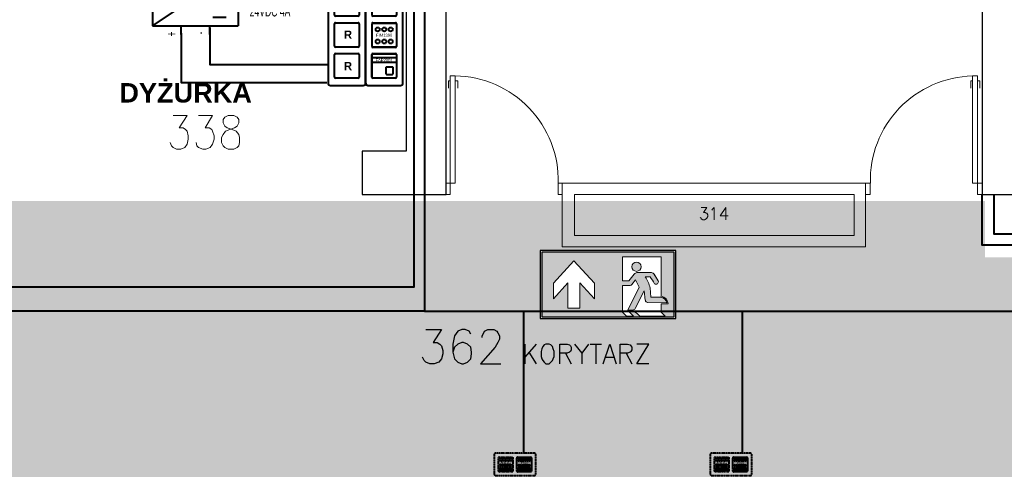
# Model space of a CAD drawing. Header units: millimetres. Extents: x 1 to 17496, y 1 to 30809.
# Tile 240 of 256: x 11111 to 12126, y 28783 to 29254. Entities that reach past the tile are written whole.
import ezdxf
from ezdxf.enums import TextEntityAlignment as Align

# ---------------------------------------------------------------- set-up
doc = ezdxf.new("R2010")
doc.units = ezdxf.units.MM
doc.linetypes.add('BORDER', pattern=[1.75, 0.5, -0.25, 0.5, -0.25, 0, -0.25])
doc.linetypes.add('CENTER', pattern=[2, 1.25, -0.25, 0.25, -0.25])
for name, color, linetype, lineweight in [('0_Przyz_centrale pielegniarskie', 1, 'Continuous', 40), ('0_Przyz_FIM1000', 1, 'CENTER', 40), ('0_Przyz_FIM1100', 1, 'BORDER', 40), ('0_Przyz_instalacja do central', 1, 'Continuous', 40), ('0_Przyz_Ramka x4', 1, 'BORDER', 40), ('0_Przyz_zasilacz', 30, 'Continuous', 40), ('2DA_SYM', 252, 'Continuous', 25), ('2DE_TXTFUN', 41, 'Continuous', 18), ('2DE_TXTLNK', 171, 'Continuous', 18), ('2DE_TXTOTH', 41, 'Continuous', 18), ('2DE_TXTPFN', 151, 'Continuous', 18), ('CPCOLOR_255', 255, 'Continuous', 0), ('N_SSP_ewakuacja', 4, 'CENTER', 40)]:
    doc.layers.add(name, color=color, linetype=linetype, lineweight=lineweight)
for name, color, linetype in [('2DE_TXTMARK', 41, 'Continuous'), ('2DE_TXTNUM', 11, 'Continuous'), ('2DE_TXTPIN', 131, 'Continuous'), ('CP_UCSSPEC', 7, 'Continuous'), ('CP_WIPEOUT', 255, 'Continuous'), ('CPCOLOR_green', 114, 'Continuous'), ('Opisy', 255, 'Continuous'), ('PDF _Geometria', 7, 'Continuous')]:
    doc.layers.add(name, color=color, linetype=linetype)
doc.layers.get('CP_UCSSPEC').off()
doc.styles.add('arial', font='arialbd.ttf')
doc.styles.add('CP_ATTR', font='ARIAL.TTF')
doc.styles.add('CP_ELATT', font='ARIAL.TTF')
doc.styles.add('CP_ELATT_IT', font='ARIAL.TTF', dxfattribs={"oblique": 15})

# ---------------------------------------------------------------- blocks, each defined once
blk = doc.blocks.new('ISO_7010_E0H5')
blk.add_wipeout([(-1, 0), (1, 0), (1, 1), (-1, 1)]).dxf.layer = 'CP_WIPEOUT'
at = {"layer": 'CPCOLOR_green'}
h = blk.add_hatch(color=256, dxfattribs=at)
h.paths.add_polyline_path([(-0.975, 0.025), (0.975, 0.025), (0.975, 0.975), (-0.975, 0.975)])
h.paths.add_polyline_path([(-0.589, 0.151), (-0.589, 0.523), (-0.801, 0.291), (-0.801, 0.52), (-0.501, 0.849), (-0.2, 0.52), (-0.2, 0.291), (-0.412, 0.523), (-0.412, 0.151)], flags=16)
h.paths.add_polyline_path([(0.215, 0.909), (0.785, 0.909), (0.785, 0.326, -0.385257), (0.884, 0.215), (0.785, 0.215), (0.785, 0.094), (0.844, 0.035), (0.467, 0.035, 0.099951), (0.384, 0.104), (0.305, 0.104), (0.377, 0.035), (0.274, 0.035), (0.215, 0.094), (0.215, 0.488), (0.329, 0.488, 0.272978), (0.353, 0.501), (0.405, 0.567), (0.457, 0.46), (0.292, 0.121), (0.367, 0.121, 0.234795), (0.401, 0.149), (0.535, 0.409), (0.55, 0.27, 0.398067), (0.585, 0.235), (0.868, 0.232, 0.330088), (0.778, 0.312), (0.63, 0.312), (0.619, 0.449, 0.104561), (0.55, 0.612), (0.619, 0.612, -0.028533), (0.685, 0.511, 0.779844), (0.74, 0.552), (0.674, 0.657, 0.237785), (0.626, 0.678), (0.426, 0.678, 0.136468), (0.384, 0.654), (0.305, 0.553), (0.215, 0.553)], flags=16)
h.paths.add_polyline_path([(0.489, 0.762, -1), (0.352, 0.762, -1)], flags=0)
at = {"layer": 'CPCOLOR_255'}
for p, q in [((0.215, 0.909), (0.785, 0.909)), ((0.215, 0.553), (0.215, 0.909)), ((0.785, 0.909), (0.785, 0.326)), ((-0.801, 0.52), (-0.501, 0.849)), ((-0.2, 0.52), (-0.501, 0.849)), ((0.305, 0.553), (0.384, 0.654)), ((0.426, 0.678), (0.626, 0.678)), ((0.55, 0.612), (0.619, 0.612)), ((0.74, 0.552), (0.674, 0.657)), ((0.74, 0.552), (0.678, 0.653)), ((-0.801, 0.291), (-0.589, 0.523)), ((-0.801, 0.291), (-0.801, 0.52)), ((-0.589, 0.151), (-0.589, 0.523)), ((-0.412, 0.523), (-0.412, 0.151)), ((-0.2, 0.291), (-0.412, 0.523)), ((-0.2, 0.291), (-0.2, 0.52)), ((0.215, 0.553), (0.305, 0.553)), ((0.215, 0.094), (0.215, 0.488)), ((0.215, 0.488), (0.329, 0.488)), ((0.457, 0.46), (0.292, 0.121)), ((0.405, 0.567), (0.353, 0.501)), ((0.405, 0.567), (0.457, 0.46)), ((0.63, 0.312), (0.619, 0.449)), ((0.535, 0.409), (0.401, 0.149)), ((0.535, 0.409), (0.55, 0.27)), ((0.778, 0.312), (0.63, 0.312)), ((-0.412, 0.151), (-0.589, 0.151)), ((0.585, 0.235), (0.868, 0.232)), ((0.785, 0.215), (0.785, 0.094)), ((0.884, 0.215), (0.785, 0.215)), ((0.215, 0.094), (0.274, 0.035)), ((0.274, 0.035), (0.377, 0.035)), ((0.292, 0.121), (0.367, 0.121)), ((0.377, 0.035), (0.305, 0.104)), ((0.305, 0.104), (0.384, 0.104)), ((0.467, 0.035), (0.844, 0.035)), ((0.785, 0.094), (0.844, 0.035))]:
    blk.add_line(p, q, dxfattribs=at)
blk.add_circle((0.42, 0.762), 0.0683, dxfattribs=at)
for centre, radius, start, end in [((0.449, 0.592), 0.0892, 104.9277, 136.0118), ((0.198, 0.367), 0.429, 10.9645, 34.8414), ((-0.23, -0.013), 1.055, 29.8123, 36.3497), ((0.63, 0.62), 0.0583, 40.0868, 93.5896), ((0.329, 0.515), 0.0273, 269.0715, 330.1454), ((0.707, 0.539), 0.0356, 230.5484, 22.3431), ((0.769, 0.211), 0.101, 11.9581, 85.0279), ((0.773, 0.216), 0.111, 359.6634, 83.9416), ((0.357, 0.17), 0.0493, 281.9564, 334.8101), ((0.586, 0.271), 0.0357, 180.8278, 267.6512), ((0.254, -0.136), 0.273, 38.7677, 61.5989)]:
    blk.add_arc(centre, radius, start, end, dxfattribs=at)
at = {"layer": 'CPCOLOR_green'}
blk.add_lwpolyline([(-0.975, 0.025), (0.975, 0.025), (0.975, 0.975), (-0.975, 0.975)], close=True, dxfattribs=at)
at = {"layer": 'Defpoints'}
blk.add_lwpolyline([(-1, 0), (1, 0), (1, 1), (-1, 1)], close=True, dxfattribs=at)
at = {"linetype": 'ByBlock', "style": 'CP_ATTR', "flags": 9}
for tag in ['NAME', 'NUMBER', 'OTHER']:
    blk.add_attdef(tag, text='', height=0.00005, dxfattribs=at).set_placement((-0.032, 0.018), align=Align.MIDDLE_LEFT)
blk = doc.blocks.new('2de_abb_sig_046_18mvjo')
blk.add_lwpolyline([(0, 40), (0, 0, 0.414214), (1.5, -1.5), (21.5, -1.5, 0.414214), (23, 0), (23, 40, 0.414214), (21.5, 41.5), (1.5, 41.5, 0.414214)], format="xyb", close=True)
at = {"flags": 128}
for points in [[(4, 22.6), (4, 36.4)], [(4.6, 37), (18.4, 37)], [(19, 36.4), (19, 22.6)], [(18.4, 22), (4.6, 22)], [(4, 3.6), (4, 17.4)], [(4.6, 18), (18.4, 18)], [(19, 17.4), (19, 3.6)], [(18.4, 3), (4.6, 3)]]:
    blk.add_lwpolyline(points, dxfattribs=at)
for centre, start, end in [((4.6, 36.4), 90, 180), ((18.4, 36.4), 0, 90), ((4.6, 22.6), 180, 270), ((18.4, 22.6), 270, 0), ((4.6, 17.4), 90, 180), ((18.4, 17.4), 0, 90), ((4.6, 3.6), 180, 270), ((18.4, 3.6), 270, 0)]:
    blk.add_arc(centre, 0.6, start, end)
at = {"linetype": 'Continuous', "style": 'CP_ATTR', "flags": 9}
for tag in ['NAME', 'ARTICLE', 'MARK2', 'OTHER1', 'PRODUCT-TYPE', 'ORDER-NO', 'PRODUCER', 'VOLTAGE', 'CURRENT', 'POWER', 'CHARACTER', 'IP', 'OTHER', 'LINK', 'WEIGHT', 'NUMBER', 'GROUP', 'FUNCTION', 'EL-STATUS']:
    blk.add_attdef(tag, text='', height=0.00005, dxfattribs=at).set_placement((0, 0), align=Align.MIDDLE_LEFT)
at = {"layer": '2DE_TXTMARK', "linetype": 'ByBlock', "style": 'CP_ATTR', "width": 0.8, "flags": 8}
blk.add_attdef('MARK1', text='', height=1.8, dxfattribs=at).set_placement((11.5, 47), align=Align.CENTER)
at = {"layer": '2DE_TXTNUM', "style": 'CP_ELATT', "width": 0.8}
blk.add_attdef('TAG', text='', height=2.5, dxfattribs=at).set_placement((11.5, 43), align=Align.CENTER)
blk = doc.blocks.new('2de_abb_sig_007_fzx2ohn')
blk.add_hatch(color=10).paths.add_polyline_path([(1.5, -2.3), (13.5, -2.3), (13.5, 0), (1.5, 0)])
at = {"color": 10}
for p, q in [((1.5, 0), (13.5, 0)), ((1.5, 0), (1.5, -2.3)), ((13.5, 0), (13.5, -2.3)), ((1.5, -2.3), (13.5, -2.3))]:
    blk.add_line(p, q, dxfattribs=at)
at = {"flags": 128}
for points in [[(0, -6.9), (0, 6.9)], [(0.6, 7.5), (14.4, 7.5)], [(15, 6.9), (15, -6.9)], [(14.4, -7.5), (0.6, -7.5)]]:
    blk.add_lwpolyline(points, dxfattribs=at)
for points in [[(1.5, 3.4), (1.5, 6.4)], [(2, 6.4), (2, 3.4)], [(2.4, 3.4), (2.4, 6.4)], [(2.9, 6.4), (2.9, 3.4)], [(3.3, 3.4), (3.3, 6.4)], [(3.8, 6.4), (3.8, 3.4)], [(4.2, 3.4), (4.2, 6.4)], [(4.7, 6.4), (4.7, 3.4)], [(5.1, 3.4), (5.1, 6.4)], [(5.6, 6.4), (5.6, 3.4)], [(6, 3.4), (6, 6.4)], [(6.5, 6.4), (6.5, 3.4)], [(6.9, 3.4), (6.9, 6.4)], [(7.4, 6.4), (7.4, 3.4)], [(7.8, 3.4), (7.8, 6.4)], [(8.3, 6.4), (8.3, 3.4)], [(8.7, 3.4), (8.7, 6.4)], [(9.2, 6.4), (9.2, 3.4)], [(9.6, 3.4), (9.6, 6.4)], [(10.1, 6.4), (10.1, 3.4)], [(10.5, 3.4), (10.5, 6.4)], [(11, 6.4), (11, 3.4)], [(11.4, 3.4), (11.4, 6.4)], [(11.9, 6.4), (11.9, 3.4)], [(12.3, 3.4), (12.3, 6.4)], [(12.8, 6.4), (12.8, 3.4)], [(13.2, 3.4), (13.2, 6.4)], [(13.7, 6.4), (13.7, 3.4)], [(1.5, -6.4), (1.5, -3.4)], [(2, -3.4), (2, -6.4)], [(2.4, -6.4), (2.4, -3.4)], [(2.9, -3.4), (2.9, -6.4)], [(3.3, -6.4), (3.3, -3.4)], [(3.8, -3.4), (3.8, -6.4)], [(4.2, -6.4), (4.2, -3.4)], [(4.7, -3.4), (4.7, -6.4)], [(5.1, -6.4), (5.1, -3.4)], [(5.6, -3.4), (5.6, -6.4)], [(6, -6.4), (6, -3.4)], [(6.5, -3.4), (6.5, -6.4)], [(6.9, -6.4), (6.9, -3.4)], [(7.4, -3.4), (7.4, -6.4)], [(7.8, -6.4), (7.8, -3.4)], [(8.3, -3.4), (8.3, -6.4)], [(8.7, -6.4), (8.7, -3.4)], [(9.2, -3.4), (9.2, -6.4)], [(9.6, -6.4), (9.6, -3.4)], [(10.1, -3.4), (10.1, -6.4)], [(10.5, -6.4), (10.5, -3.4)], [(11, -3.4), (11, -6.4)], [(11.4, -6.4), (11.4, -3.4)], [(11.9, -3.4), (11.9, -6.4)], [(12.3, -6.4), (12.3, -3.4)], [(12.8, -3.4), (12.8, -6.4)], [(13.2, -6.4), (13.2, -3.4)], [(13.7, -3.4), (13.7, -6.4)]]:
    blk.add_lwpolyline(points)
for centre, radius, start, end in [((0.6, 6.9), 0.6, 90, 180), ((1.7, 6.4), 0.225, 0, 180), ((1.7, 3.4), 0.225, 180, 0), ((2.6, 6.4), 0.225, 0, 180), ((2.6, 3.4), 0.225, 180, 0), ((3.5, 6.4), 0.225, 0, 180), ((3.5, 3.4), 0.225, 180, 0), ((4.4, 6.4), 0.225, 0, 180), ((4.4, 3.4), 0.225, 180, 0), ((5.3, 6.4), 0.225, 0, 180), ((5.3, 3.4), 0.225, 180, 0), ((6.2, 6.4), 0.225, 0, 180), ((6.2, 3.4), 0.225, 180, 0), ((7.1, 6.4), 0.225, 0, 180), ((7.1, 3.4), 0.225, 180, 0), ((8, 6.4), 0.225, 0, 180), ((8, 3.4), 0.225, 180, 0), ((8.9, 6.4), 0.225, 0, 180), ((8.9, 3.4), 0.225, 180, 0), ((9.8, 6.4), 0.225, 0, 180), ((9.8, 3.4), 0.225, 180, 0), ((10.7, 6.4), 0.225, 0, 180), ((10.7, 3.4), 0.225, 180, 0), ((11.6, 6.4), 0.225, 0, 180), ((11.6, 3.4), 0.225, 180, 0), ((12.5, 6.4), 0.225, 0, 180), ((12.5, 3.4), 0.225, 180, 0), ((13.4, 6.4), 0.225, 0, 180), ((13.4, 3.4), 0.225, 180, 0), ((14.4, 6.9), 0.6, 0, 90), ((0.6, -6.9), 0.6, 180, 270), ((1.7, -3.4), 0.225, 0, 180), ((1.7, -6.4), 0.225, 180, 0), ((2.6, -3.4), 0.225, 0, 180), ((2.6, -6.4), 0.225, 180, 0), ((3.5, -3.4), 0.225, 0, 180), ((3.5, -6.4), 0.225, 180, 0), ((4.4, -3.4), 0.225, 0, 180), ((4.4, -6.4), 0.225, 180, 0), ((5.3, -3.4), 0.225, 0, 180), ((5.3, -6.4), 0.225, 180, 0), ((6.2, -3.4), 0.225, 0, 180), ((6.2, -6.4), 0.225, 180, 0), ((7.1, -3.4), 0.225, 0, 180), ((7.1, -6.4), 0.225, 180, 0), ((8, -3.4), 0.225, 0, 180), ((8, -6.4), 0.225, 180, 0), ((8.9, -3.4), 0.225, 0, 180), ((8.9, -6.4), 0.225, 180, 0), ((9.8, -3.4), 0.225, 0, 180), ((9.8, -6.4), 0.225, 180, 0), ((10.7, -3.4), 0.225, 0, 180), ((10.7, -6.4), 0.225, 180, 0), ((11.6, -3.4), 0.225, 0, 180), ((11.6, -6.4), 0.225, 180, 0), ((12.5, -3.4), 0.225, 0, 180), ((12.5, -6.4), 0.225, 180, 0), ((13.4, -3.4), 0.225, 0, 180), ((13.4, -6.4), 0.225, 180, 0), ((14.4, -6.9), 0.6, 270, 0)]:
    blk.add_arc(centre, radius, start, end)
at = {"linetype": 'Continuous', "style": 'CP_ATTR', "flags": 9}
for tag in ['EL-STATUS', 'FUNCTION', 'GROUP', 'NUMBER', 'WEIGHT', 'LINK', 'OTHER', 'IP', 'CHARACTER', 'POWER', 'CURRENT', 'VOLTAGE', 'PRODUCER', 'ORDER-NO', 'PRODUCT-TYPE', 'OTHER1', 'MARK2', 'ARTICLE', 'NAME']:
    blk.add_attdef(tag, text='', height=0.00005, dxfattribs=at).set_placement((0, -6.9), align=Align.MIDDLE_LEFT)
at = {"layer": '2DE_TXTMARK', "linetype": 'ByBlock', "style": 'CP_ATTR', "width": 0.8, "flags": 8}
blk.add_attdef('MARK1', text='', height=1.8, dxfattribs=at).set_placement((7.5, 1.5), align=Align.MIDDLE_CENTER)
at = {"layer": '2DE_TXTNUM', "style": 'CP_ELATT', "width": 0.8}
blk.add_attdef('TAG', text='', height=2.5, dxfattribs=at).set_placement((7.5, 9), align=Align.CENTER)
blk = doc.blocks.new('2de_abb_sig_048_1agh03')
blk.add_lwpolyline([(0, 78), (0, 0, 0.414214), (1.5, -1.5), (21.5, -1.5, 0.414214), (23, 0), (23, 78, 0.414214), (21.5, 79.5), (1.5, 79.5, 0.414214)], format="xyb", close=True)
at = {"flags": 128}
for points in [[(4, 60.6), (4, 74.4)], [(4.6, 75), (18.4, 75)], [(19, 74.4), (19, 60.6)], [(4, 41.6), (4, 55.4)], [(18.4, 60), (4.6, 60)], [(4.6, 56), (18.4, 56)], [(19, 55.4), (19, 41.6)], [(4, 22.6), (4, 36.4)], [(18.4, 41), (4.6, 41)], [(4.6, 37), (18.4, 37)], [(19, 36.4), (19, 22.6)], [(18.4, 22), (4.6, 22)], [(4, 3.6), (4, 17.4)], [(4.6, 18), (18.4, 18)], [(19, 17.4), (19, 3.6)], [(18.4, 3), (4.6, 3)]]:
    blk.add_lwpolyline(points, dxfattribs=at)
for centre, start, end in [((4.6, 74.4), 90, 180), ((18.4, 74.4), 0, 90), ((4.6, 60.6), 180, 270), ((18.4, 60.6), 270, 0), ((4.6, 55.4), 90, 180), ((18.4, 55.4), 0, 90), ((4.6, 41.6), 180, 270), ((4.6, 36.4), 90, 180), ((18.4, 41.6), 270, 0), ((18.4, 36.4), 0, 90), ((4.6, 22.6), 180, 270), ((18.4, 22.6), 270, 0), ((4.6, 17.4), 90, 180), ((18.4, 17.4), 0, 90), ((4.6, 3.6), 180, 270), ((18.4, 3.6), 270, 0)]:
    blk.add_arc(centre, 0.6, start, end)
at = {"linetype": 'Continuous', "style": 'CP_ATTR', "flags": 9}
for tag in ['NAME', 'ARTICLE', 'MARK2', 'OTHER1', 'PRODUCT-TYPE', 'ORDER-NO', 'PRODUCER', 'VOLTAGE', 'CURRENT', 'POWER', 'CHARACTER', 'IP', 'OTHER', 'LINK', 'WEIGHT', 'NUMBER', 'GROUP', 'FUNCTION', 'EL-STATUS']:
    blk.add_attdef(tag, text='', height=0.00005, dxfattribs=at).set_placement((0, 0), align=Align.MIDDLE_LEFT)
at = {"layer": '2DE_TXTMARK', "linetype": 'ByBlock', "style": 'CP_ATTR', "width": 0.8, "flags": 8}
blk.add_attdef('MARK1', text='', height=1.8, dxfattribs=at).set_placement((11.5, 85), align=Align.CENTER)
at = {"layer": '2DE_TXTNUM', "style": 'CP_ELATT', "width": 0.8}
blk.add_attdef('TAG', text='', height=2.5, dxfattribs=at).set_placement((11.5, 81), align=Align.CENTER)
blk = doc.blocks.new('2de_abb_sig_010_fzx1zps')
for p, q in [((15, 5), (0, 5)), ((15, 2), (0, 2)), ((8.57, -1.2), (8.57, -4.8)), ((12.63, -0.75), (9.01, -0.75)), ((9.02, -5.25), (12.62, -5.25)), ((13.07, -4.8), (13.07, -1.2)), ((13.07, -4.35), (13.07, -4.35))]:
    blk.add_line(p, q)
at = {"flags": 128}
for points in [[(0, -6.9), (0, 6.9)], [(0.6, 7.5), (14.4, 7.5)], [(15, 6.9), (15, -6.9)], [(14.4, -7.5), (0.6, -7.5)]]:
    blk.add_lwpolyline(points, dxfattribs=at)
for centre, radius, start, end in [((0.6, 6.9), 0.6, 90, 180), ((14.4, 6.9), 0.6, 0, 90), ((9.02, -1.2), 0.45, 88.75983, 180), ((9.02, -4.8), 0.45, 180, 270), ((12.62, -1.2), 0.45, 0, 91.24017), ((12.62, -4.8), 0.45, 270, 0), ((0.6, -6.9), 0.6, 180, 270), ((14.4, -6.9), 0.6, 270, 0)]:
    blk.add_arc(centre, radius, start, end)
at = {"linetype": 'Continuous', "style": 'CP_ATTR', "flags": 9}
for tag in ['NAME', 'ARTICLE', 'MARK2', 'OTHER1', 'PRODUCT-TYPE', 'ORDER-NO', 'PRODUCER', 'VOLTAGE', 'CURRENT', 'POWER', 'CHARACTER', 'IP', 'OTHER', 'LINK', 'WEIGHT', 'NUMBER', 'GROUP', 'FUNCTION', 'EL-STATUS']:
    blk.add_attdef(tag, text='', height=0.00005, dxfattribs=at).set_placement((0, -6.9), align=Align.MIDDLE_LEFT)
at = {"layer": '2DE_TXTMARK', "linetype": 'ByBlock', "style": 'CP_ATTR', "width": 0.8, "flags": 8}
blk.add_attdef('MARK1', text='', height=1.8, dxfattribs=at).set_placement((7.5, 3.5), align=Align.MIDDLE_CENTER)
at = {"layer": '2DE_TXTNUM', "style": 'CP_ELATT', "width": 0.8}
blk.add_attdef('TAG', text='', height=2.5, dxfattribs=at).set_placement((7.5, 9), align=Align.CENTER)
blk = doc.blocks.new('2de_abb_sig_005_fzxsvu1')
blk.add_hatch(color=50).paths.add_polyline_path([(1.5, -2.3), (13.5, -2.3), (13.5, 0), (1.5, 0)])
at = {"color": 50}
for p, q in [((1.5, 0), (13.5, 0)), ((1.5, 0), (1.5, -2.3)), ((13.5, 0), (13.5, -2.3)), ((1.5, -2.3), (13.5, -2.3))]:
    blk.add_line(p, q, dxfattribs=at)
at = {"flags": 128}
for points in [[(0, -6.9), (0, 6.9)], [(0.6, 7.5), (14.4, 7.5)], [(15, 6.9), (15, -6.9)], [(14.4, -7.5), (0.6, -7.5)]]:
    blk.add_lwpolyline(points, dxfattribs=at)
for points in [[(1.5, 3.4), (1.5, 6.4)], [(2, 6.4), (2, 3.4)], [(2.4, 3.4), (2.4, 6.4)], [(2.9, 6.4), (2.9, 3.4)], [(3.3, 3.4), (3.3, 6.4)], [(3.8, 6.4), (3.8, 3.4)], [(4.2, 3.4), (4.2, 6.4)], [(4.7, 6.4), (4.7, 3.4)], [(5.1, 3.4), (5.1, 6.4)], [(5.6, 6.4), (5.6, 3.4)], [(6, 3.4), (6, 6.4)], [(6.5, 6.4), (6.5, 3.4)], [(6.9, 3.4), (6.9, 6.4)], [(7.4, 6.4), (7.4, 3.4)], [(7.8, 3.4), (7.8, 6.4)], [(8.3, 6.4), (8.3, 3.4)], [(8.7, 3.4), (8.7, 6.4)], [(9.2, 6.4), (9.2, 3.4)], [(9.6, 3.4), (9.6, 6.4)], [(10.1, 6.4), (10.1, 3.4)], [(10.5, 3.4), (10.5, 6.4)], [(11, 6.4), (11, 3.4)], [(11.4, 3.4), (11.4, 6.4)], [(11.9, 6.4), (11.9, 3.4)], [(12.3, 3.4), (12.3, 6.4)], [(12.8, 6.4), (12.8, 3.4)], [(13.2, 3.4), (13.2, 6.4)], [(13.7, 6.4), (13.7, 3.4)], [(1.5, -6.4), (1.5, -3.4)], [(2, -3.4), (2, -6.4)], [(2.4, -6.4), (2.4, -3.4)], [(2.9, -3.4), (2.9, -6.4)], [(3.3, -6.4), (3.3, -3.4)], [(3.8, -3.4), (3.8, -6.4)], [(4.2, -6.4), (4.2, -3.4)], [(4.7, -3.4), (4.7, -6.4)], [(5.1, -6.4), (5.1, -3.4)], [(5.6, -3.4), (5.6, -6.4)], [(6, -6.4), (6, -3.4)], [(6.5, -3.4), (6.5, -6.4)], [(6.9, -6.4), (6.9, -3.4)], [(7.4, -3.4), (7.4, -6.4)], [(7.8, -6.4), (7.8, -3.4)], [(8.3, -3.4), (8.3, -6.4)], [(8.7, -6.4), (8.7, -3.4)], [(9.2, -3.4), (9.2, -6.4)], [(9.6, -6.4), (9.6, -3.4)], [(10.1, -3.4), (10.1, -6.4)], [(10.5, -6.4), (10.5, -3.4)], [(11, -3.4), (11, -6.4)], [(11.4, -6.4), (11.4, -3.4)], [(11.9, -3.4), (11.9, -6.4)], [(12.3, -6.4), (12.3, -3.4)], [(12.8, -3.4), (12.8, -6.4)], [(13.2, -6.4), (13.2, -3.4)], [(13.7, -3.4), (13.7, -6.4)]]:
    blk.add_lwpolyline(points)
for centre, radius, start, end in [((0.6, 6.9), 0.6, 90, 180), ((1.7, 6.4), 0.225, 0, 180), ((1.7, 3.4), 0.225, 180, 0), ((2.6, 6.4), 0.225, 0, 180), ((2.6, 3.4), 0.225, 180, 0), ((3.5, 6.4), 0.225, 0, 180), ((3.5, 3.4), 0.225, 180, 0), ((4.4, 6.4), 0.225, 0, 180), ((4.4, 3.4), 0.225, 180, 0), ((5.3, 6.4), 0.225, 0, 180), ((5.3, 3.4), 0.225, 180, 0), ((6.2, 6.4), 0.225, 0, 180), ((6.2, 3.4), 0.225, 180, 0), ((7.1, 6.4), 0.225, 0, 180), ((7.1, 3.4), 0.225, 180, 0), ((8, 6.4), 0.225, 0, 180), ((8, 3.4), 0.225, 180, 0), ((8.9, 6.4), 0.225, 0, 180), ((8.9, 3.4), 0.225, 180, 0), ((9.8, 6.4), 0.225, 0, 180), ((9.8, 3.4), 0.225, 180, 0), ((10.7, 6.4), 0.225, 0, 180), ((10.7, 3.4), 0.225, 180, 0), ((11.6, 6.4), 0.225, 0, 180), ((11.6, 3.4), 0.225, 180, 0), ((12.5, 6.4), 0.225, 0, 180), ((12.5, 3.4), 0.225, 180, 0), ((13.4, 6.4), 0.225, 0, 180), ((13.4, 3.4), 0.225, 180, 0), ((14.4, 6.9), 0.6, 0, 90), ((0.6, -6.9), 0.6, 180, 270), ((1.7, -3.4), 0.225, 0, 180), ((1.7, -6.4), 0.225, 180, 0), ((2.6, -3.4), 0.225, 0, 180), ((2.6, -6.4), 0.225, 180, 0), ((3.5, -3.4), 0.225, 0, 180), ((3.5, -6.4), 0.225, 180, 0), ((4.4, -3.4), 0.225, 0, 180), ((4.4, -6.4), 0.225, 180, 0), ((5.3, -3.4), 0.225, 0, 180), ((5.3, -6.4), 0.225, 180, 0), ((6.2, -3.4), 0.225, 0, 180), ((6.2, -6.4), 0.225, 180, 0), ((7.1, -3.4), 0.225, 0, 180), ((7.1, -6.4), 0.225, 180, 0), ((8, -3.4), 0.225, 0, 180), ((8, -6.4), 0.225, 180, 0), ((8.9, -3.4), 0.225, 0, 180), ((8.9, -6.4), 0.225, 180, 0), ((9.8, -3.4), 0.225, 0, 180), ((9.8, -6.4), 0.225, 180, 0), ((10.7, -3.4), 0.225, 0, 180), ((10.7, -6.4), 0.225, 180, 0), ((11.6, -3.4), 0.225, 0, 180), ((11.6, -6.4), 0.225, 180, 0), ((12.5, -3.4), 0.225, 0, 180), ((12.5, -6.4), 0.225, 180, 0), ((13.4, -3.4), 0.225, 0, 180), ((13.4, -6.4), 0.225, 180, 0), ((14.4, -6.9), 0.6, 270, 0)]:
    blk.add_arc(centre, radius, start, end)
at = {"linetype": 'Continuous', "style": 'CP_ATTR', "flags": 9}
for tag in ['EL-STATUS', 'FUNCTION', 'GROUP', 'NUMBER', 'WEIGHT', 'LINK', 'OTHER', 'IP', 'CHARACTER', 'POWER', 'CURRENT', 'VOLTAGE', 'PRODUCER', 'ORDER-NO', 'PRODUCT-TYPE', 'OTHER1', 'MARK2', 'ARTICLE', 'NAME']:
    blk.add_attdef(tag, text='', height=0.00005, dxfattribs=at).set_placement((0, -6.9), align=Align.MIDDLE_LEFT)
at = {"layer": '2DE_TXTMARK', "linetype": 'ByBlock', "style": 'CP_ATTR', "width": 0.8, "flags": 8}
blk.add_attdef('MARK1', text='', height=1.8, dxfattribs=at).set_placement((7.5, 1.5), align=Align.MIDDLE_CENTER)
at = {"layer": '2DE_TXTNUM', "style": 'CP_ELATT', "width": 0.8}
blk.add_attdef('TAG', text='', height=2.5, dxfattribs=at).set_placement((7.5, 9), align=Align.CENTER)
blk = doc.blocks.new('cp_ucs2d')
at = {"layer": 'Defpoints'}
blk.add_line((0, 0), (0, 0), dxfattribs=at)
blk.add_point((0, 0), dxfattribs=at)
blk = doc.blocks.new('cpelv_abb_WN129A')
for p, q in [((0, -1.5), (0, 0)), ((5, -1.5), (5, 0)), ((-5, -11.5), (10, -1.5)), ((-5, -1.5), (-5, -11.5)), ((-5, -1.5), (10, -1.5)), ((10, -1.5), (10, -11.5)), ((-5, -11.5), (10, -11.5)), ((0, -13), (0, -11.5)), ((5, -13), (5, -11.5))]:
    blk.add_line(p, q)
at = {"layer": 'CP_UCSSPEC', "xscale": 0.1, "yscale": 0.1, "zscale": 0.1}
for p, rotation in [((0, 0), 90), ((5, 0), 90), ((0, -13), 270), ((5, -13), 270)]:
    blk.add_blockref('cp_ucs2d', p, dxfattribs=dict(at, rotation=rotation))
for s, style, p in [('~', 'CP_ATTR', (-1.81, -3.4)), ('=', 'CP_ELATT', (6.71, -9.32))]:
    blk.add_text(s, height=3.5, dxfattribs=dict(style=style)).set_placement(p, align=Align.MIDDLE_CENTER)
at = {"linetype": 'ByBlock', "style": 'CP_ATTR', "flags": 9}
for tag in ['NAME', 'ARTICLE', 'PRODUCT-TYPE', 'ORDER-NO', 'CHARACTER', 'CURRENT', 'VOLTAGE', 'POWER', 'POWER_LOSSES', 'NUMBER_OF_POLES', 'IP', 'OTHER', 'NUMBER', 'GROUP', 'PRODUCER']:
    blk.add_attdef(tag, text='', height=0.00005, dxfattribs=at).set_placement((1.11, -7.74), align=Align.MIDDLE_LEFT)
at = {"layer": '2DE_TXTFUN', "linetype": 'ByBlock', "style": 'CP_ELATT', "width": 0.6, "flags": 8}
blk.add_attdef('FUNCTION', (12, -12.86), '', height=1.8, dxfattribs=at)
at = {"layer": '2DE_TXTLNK', "linetype": 'ByBlock', "style": 'CP_ELATT_IT', "oblique": 15, "width": 0.6, "flags": 8}
blk.add_attdef('LINK', text='', height=2.5, dxfattribs=at).set_placement((-7, -11.36), align=Align.RIGHT)
at = {"layer": '2DE_TXTMARK', "linetype": 'ByBlock', "style": 'CP_ELATT', "width": 0.6, "flags": 8}
for tag, p in [('MARK1', (12, -3.86)), ('MARK2', (12, -6.86)), ('MARK3', (12, -9.86))]:
    blk.add_attdef(tag, p, '', height=1.8, dxfattribs=at)
at = {"layer": '2DE_TXTNUM', "linetype": 'ByBlock', "style": 'CP_ELATT', "width": 0.6, "flags": 8}
blk.add_attdef('TAG', text='', height=2.5, dxfattribs=at).set_placement((-7, -2.36), align=Align.RIGHT)
at = {"layer": '2DE_TXTOTH', "linetype": 'ByBlock', "style": 'CP_ELATT', "width": 0.6, "flags": 8}
blk.add_attdef('TEXT_01', (12, -15.86), '', height=1.8, dxfattribs=at)
at = {"layer": '2DE_TXTPFN', "linetype": 'ByBlock', "style": 'CP_ELATT', "width": 0.6, "flags": 8}
for tag, p in [('CF1', (0.5, 0.5)), ('CF2', (5.5, 0.5))]:
    blk.add_attdef(tag, p, '', height=1.8, dxfattribs=at)
for tag, p in [('CF3', (0.5, -13.5)), ('CF4', (5.5, -13.5))]:
    blk.add_attdef(tag, text='', height=1.8, dxfattribs=at).set_placement(p, align=Align.TOP_LEFT)
at = {"layer": '2DE_TXTPIN', "linetype": 'ByBlock', "style": 'CP_ELATT', "width": 0.6, "flags": 8}
for tag, p in [('CP1', (-0.8, -0.5)), ('CP2', (4.2, -0.5))]:
    blk.add_attdef(tag, p, '', height=1.8, rotation=90, dxfattribs=at)
for tag, p in [('CP3', (-0.8, -12.5)), ('CP4', (4.2, -12.5))]:
    blk.add_attdef(tag, text='', height=1.8, rotation=90, dxfattribs=at).set_placement(p, align=Align.RIGHT)
blk = doc.blocks.new('2de_abb_sig_009_fzxdpzh')
at = {"flags": 128}
for points in [[(0, -6.9), (0, 6.9)], [(0.6, 7.5), (14.4, 7.5)], [(15, 6.9), (15, -6.9)], [(14.4, -7.5), (0.6, -7.5)]]:
    blk.add_lwpolyline(points, dxfattribs=at)
for centre in [(3.5, 3.55), (7.5, 3.55), (11.5, 3.55), (3.5, -3.84), (7.5, -3.84), (11.5, -3.84)]:
    blk.add_circle(centre, 1.25)
for centre, start, end in [((0.6, 6.9), 90, 180), ((14.4, 6.9), 0, 90), ((0.6, -6.9), 180, 270), ((14.4, -6.9), 270, 0)]:
    blk.add_arc(centre, 0.6, start, end)
at = {"linetype": 'Continuous', "style": 'CP_ATTR', "flags": 9}
for tag in ['EL-STATUS', 'FUNCTION', 'GROUP', 'NUMBER', 'WEIGHT', 'LINK', 'OTHER', 'IP', 'CHARACTER', 'POWER', 'CURRENT', 'VOLTAGE', 'PRODUCER', 'ORDER-NO', 'PRODUCT-TYPE', 'OTHER1', 'MARK2', 'ARTICLE', 'NAME']:
    blk.add_attdef(tag, text='', height=0.00005, dxfattribs=at).set_placement((0, -6.9), align=Align.MIDDLE_LEFT)
at = {"layer": '2DE_TXTMARK', "linetype": 'ByBlock', "style": 'CP_ATTR', "width": 0.8, "flags": 8}
blk.add_attdef('MARK1', text='', height=1.8, dxfattribs=at).set_placement((7.5, 0), align=Align.MIDDLE_CENTER)
at = {"layer": '2DE_TXTNUM', "style": 'CP_ELATT', "width": 0.8}
blk.add_attdef('TAG', text='', height=2.5, dxfattribs=at).set_placement((7.5, 9), align=Align.CENTER)

msp = doc.modelspace()

# ---------------------------------------------------------------- hatches: boundary and pattern name
at = {"layer": 'N_SSP_ewakuacja', "lineweight": 60, "transparency": 33554457}
h = msp.add_hatch(color=51, dxfattribs=at)
h.dxf.hatch_style = 1
h.paths.add_polyline_path([(5810.7, 28917.9), (5811.5, 28904.2), (5811.5, 28697.7), (6291, 28697.7), (6291, 28783.1), (13369.1, 28783.1), (13369.1, 28661.4), (13586.7, 28661.4), (13586.7, 29190.6), (13377.6, 29190.6), (13377.6, 29009.3), (12105.8, 29009.3), (12105.8, 29067.3), (6329.5, 29067.3), (6329.5, 28917.9)])

# ---------------------------------------------------------------- linework, layer by layer
at = {"layer": '0_Przyz_centrale pielegniarskie'}
msp.add_lwpolyline([(11505.8, 29275.1), (11517.1, 29275.1), (11517.1, 28978.6), (10066.2, 28978.6), (10066.2, 28731.5)], dxfattribs=at)
at = {"layer": '0_Przyz_instalacja do central'}
msp.add_lwpolyline([(11528.2, 28953.8), (10324.3, 28953.8)], dxfattribs=at)
at = {"layer": '0_Przyz_Ramka x4', "linetype": 'ByBlock'}
for points in [[(11630.4, 28807.3), (11630.4, 28953.8)], [(11855.8, 28807.3), (11855.8, 28953.8)]]:
    msp.add_lwpolyline(points, dxfattribs=at)
at = {"layer": '0_Przyz_zasilacz', "color": 1}
msp.add_lwpolyline([(11277.2, 29240.2), (11277.2, 29189.3), (11427.5, 29189.3)], dxfattribs=at)
at = {"layer": '0_Przyz_zasilacz', "color": 5}
msp.add_lwpolyline([(11306.8, 29245.7), (11306.8, 29208), (11427.6, 29208)], dxfattribs=at)
at = {"layer": 'PDF _Geometria', "lineweight": 25}
for points in [[(11509.1, 29784), (11509.1, 29118.7), (11463.7, 29118.7), (11463.7, 29074.1), (11550.4, 29074.1), (11550.4, 29784), (11633.8, 29784), (11633.8, 29855.6), (11606, 29855.6), (11606, 29850.6), (11536.1, 29850.6), (11515, 29850.6), (11515, 29838.8), (11502.4, 29838.8), (11502.4, 29827.8), (11507.5, 29827.8), (11507.5, 29817.7), (11509.1, 29784), (11364.3, 29784)], [(12133.2, 29850.6), (12048.2, 29850.6), (12048.2, 29855.6), (12020.4, 29855.6), (12020.4, 29784), (12102.9, 29784), (12102.9, 29074.1), (12384.2, 29074.1)], [(11529.4, 28935.1), (11545.4, 28935.1), (11536.9, 28921.6), (11541.2, 28921.6), (11543.7, 28919.9), (11545.4, 28918.2), (11547, 28913.2), (11547, 28909.8), (11545.4, 28904.8), (11542.8, 28901.4), (11537.8, 28899.7), (11533.6, 28899.7), (11529.4, 28901.4), (11527.7, 28903.1), (11526, 28906.4)], [(11575.7, 28930), (11574, 28933.4), (11569.8, 28935.1), (11566.4, 28935.1), (11562.2, 28933.4), (11558.8, 28928.3), (11557.2, 28919.9), (11557.2, 28911.5), (11558.8, 28904.8), (11562.2, 28901.4), (11566.4, 28899.7), (11568.1, 28899.7), (11572.3, 28901.4), (11575.7, 28904.8), (11576.5, 28909.8), (11576.5, 28911.5), (11575.7, 28916.6), (11572.3, 28919.9), (11568.1, 28921.6), (11566.4, 28921.6), (11562.2, 28919.9), (11558.8, 28916.6), (11557.2, 28911.5)], [(11587.5, 28926.7), (11587.5, 28928.3), (11589.2, 28931.7), (11590, 28933.4), (11593.4, 28935.1), (11599.3, 28935.1), (11602.6, 28933.4), (11603.5, 28931.7), (11605.2, 28928.3), (11605.2, 28925), (11603.5, 28921.6), (11601, 28916.6), (11585.8, 28899.7), (11606.8, 28899.7)], [(11631.3, 28919.9), (11631.3, 28899.7)], [(11643.1, 28919.9), (11631.3, 28906.4)], [(11667.5, 28899.7), (11667.5, 28919.9), (11675.1, 28919.9), (11677.6, 28919.1), (11678.4, 28918.2), (11679.3, 28916.6), (11679.3, 28914), (11678.4, 28912.3), (11677.6, 28911.5), (11675.1, 28910.7), (11667.5, 28910.7)], [(11682.6, 28919.9), (11690.2, 28910.7), (11690.2, 28899.7)], [(11697, 28919.9), (11690.2, 28910.7)], [(11698.6, 28919.9), (11710.4, 28919.9)], [(11704.5, 28919.9), (11704.5, 28899.7)], [(11712.1, 28899.7), (11718.9, 28919.9), (11725.6, 28899.7)], [(11729.8, 28899.7), (11729.8, 28919.9), (11737.4, 28919.9), (11739.9, 28919.1), (11740.8, 28918.2), (11741.6, 28916.6), (11741.6, 28914), (11740.8, 28912.3), (11739.9, 28911.5), (11737.4, 28910.7), (11729.8, 28910.7)], [(11759.3, 28899.7), (11746.7, 28899.7), (11759.3, 28919.9), (11746.7, 28919.9)], [(11635.5, 28911.5), (11643.1, 28899.7)], [(11673.4, 28910.7), (11679.3, 28899.7)], [(11714.7, 28906.4), (11723.1, 28906.4)], [(11735.7, 28910.7), (11741.6, 28899.7)]]:
    msp.add_lwpolyline(points, dxfattribs=at)
at = {"layer": 'PDF _Geometria', "lineweight": 18}
for points in [[(11559.7, 29196.2), (11559.7, 29085.8), (11550.4, 29085.8), (11550.4, 29074.1), (11554.6, 29074.1), (11554.6, 29196.2)], [(12092.8, 29196.2), (12092.8, 29085.8), (12102.9, 29085.8), (12102.9, 29074.1), (12097.9, 29074.1), (12097.9, 29196.2)], [(11325.5, 29155.4), (11322.2, 29153.7), (11320.5, 29151.2), (11320.5, 29147.8), (11322.2, 29144.4), (11324.7, 29142.7), (11329.8, 29141.1), (11334, 29139.4), (11336.5, 29136), (11337.3, 29132.6), (11337.3, 29127.6), (11336.5, 29124.2), (11334.8, 29122.5), (11331.4, 29120.8), (11325.5, 29120.8), (11322.2, 29122.5), (11320.5, 29124.2), (11318.8, 29127.6), (11318.8, 29132.6), (11320.5, 29136), (11323, 29139.4), (11327.2, 29141.1), (11332.3, 29142.7), (11334.8, 29144.4), (11336.5, 29147.8), (11336.5, 29151.2), (11334.8, 29153.7), (11331.4, 29155.4)], [(11670, 29074.1), (11670, 29085.8), (11665.8, 29085.8), (11665.8, 29074.1)], [(11982.5, 29020.1), (11982.5, 29085.8), (11670, 29085.8), (11670, 29020.1)], [(11987.5, 29074.1), (11987.5, 29085.8), (11982.5, 29085.8), (11982.5, 29074.1)], [(11970.7, 29031.9), (11970.7, 29074.1), (11682.6, 29074.1), (11682.6, 29031.9)], [(11670, 29035.3), (11670, 29053)], [(11982.5, 29035.3), (11982.5, 29053)], [(12102.9, 29035.3), (12102.9, 29053)]]:
    msp.add_lwpolyline(points, close=True, dxfattribs=at)
for points in [[(11554.6, 29191.1), (11552.9, 29191.1), (11552.9, 29183.5)], [(11559.7, 29191.1), (11562.2, 29191.1), (11562.2, 29183.5)], [(12092.8, 29191.1), (12091.1, 29191.1), (12091.1, 29183.5)], [(12097.9, 29191.1), (12100.4, 29191.1), (12100.4, 29183.5)], [(11269.1, 29155.4), (11283.4, 29155.4), (11275, 29142.7), (11279.2, 29142.7), (11281.7, 29141.1), (11283.4, 29139.4), (11284.3, 29134.3), (11284.3, 29130.9), (11283.4, 29125.9), (11280.9, 29122.5), (11276.7, 29120.8), (11272.5, 29120.8), (11269.1, 29122.5), (11267.4, 29124.2), (11265.7, 29127.6)], [(11295.2, 29155.4), (11309.5, 29155.4), (11302, 29142.7), (11306.2, 29142.7), (11308.7, 29141.1), (11309.5, 29139.4), (11311.2, 29134.3), (11311.2, 29130.9), (11309.5, 29125.9), (11307, 29122.5), (11302.8, 29120.8), (11299.4, 29120.8), (11295.2, 29122.5), (11293.5, 29124.2), (11292.7, 29127.6)], [(11553.8, 29074.1), (11550.4, 29074.1)], [(11666.6, 29074.1), (11665.8, 29074.1)], [(11685.2, 29074.1), (11684.3, 29074.1)], [(11691.1, 29074.1), (11690.2, 29074.1)], [(11700.3, 29074.1), (11697, 29074.1)], [(11953, 29074.1), (11956.4, 29074.1)], [(11961.4, 29074.1), (11962.3, 29074.1)], [(11968.2, 29074.1), (11969, 29074.1)], [(12099.5, 29074.1), (12102.9, 29074.1)], [(11813.2, 29060.6), (11819.1, 29060.6), (11815.7, 29055.5), (11817.4, 29055.5), (11818.2, 29054.7), (11819.1, 29054.7), (11819.9, 29053), (11819.9, 29051.3), (11819.1, 29049.6), (11818.2, 29048.8), (11816.6, 29047.9), (11814.9, 29047.9), (11813.2, 29048.8), (11813.2, 29049.6), (11812.3, 29050.5)], [(11824.1, 29058), (11825, 29058.9), (11826.7, 29060.6), (11826.7, 29047.9)], [(11838.5, 29047.9), (11838.5, 29060.6), (11832.6, 29052.2), (11841, 29052.2)]]:
    msp.add_lwpolyline(points, dxfattribs=at)
at = {"layer": 'PDF _Geometria', "lineweight": 40}
msp.add_lwpolyline([(12114.7, 29074.1), (12114.7, 29033.6), (12199.8, 29033.6), (12199.8, 29021.8), (12102.9, 29021.8), (12102.9, 29074.1)], dxfattribs=at)
at = {"layer": 'PDF _Geometria', "lineweight": 25}
msp.add_lwpolyline([(11653.2, 28919.9), (11651.5, 28919.1), (11649.8, 28917.4), (11649, 28914.9), (11648.1, 28912.3), (11648.1, 28907.3), (11649, 28904.8), (11649.8, 28903.1), (11651.5, 28901.4), (11653.2, 28899.7), (11656.5, 28899.7), (11658.2, 28901.4), (11659.9, 28903.1), (11660.7, 28904.8), (11661.6, 28907.3), (11661.6, 28912.3), (11660.7, 28914.9), (11659.9, 28917.4), (11658.2, 28919.1), (11656.5, 28919.9)], close=True, dxfattribs=at)
at = {"layer": 'PDF _Geometria', "lineweight": 18}
for centre, start, end in [((11558.1, 29088.4), 358.6227, 89.1482), ((12095.3, 29088.4), 91.3127, 181.3725)]:
    msp.add_arc(centre, 107.8, start, end, dxfattribs=at)

# ---------------------------------------------------------------- block references
at = {"layer": '0_Przyz_centrale pielegniarskie', "lineweight": -3, "xscale": 1.679047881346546, "yscale": 1.679047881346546, "zscale": 1.679047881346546}
for p in [(11428.6, 29188.9), (11467.2, 29188.9)]:
    msp.add_blockref('2de_abb_sig_048_1agh03', p, dxfattribs=at)
for name, p, values in [('2de_abb_sig_009_fzxdpzh', (11473.9, 29238.1), {'MARK1': 'FIM1300'}), ('2de_abb_sig_010_fzx1zps', (11473.8, 29206.5), {'MARK1': 'FAP2001'})]:
    msp.add_blockref(name, p, dxfattribs=at).add_auto_attribs(values)
at = {"layer": '0_Przyz_FIM1000', "lineweight": -3}
for p in [(11623.2, 28796), (11845.8, 28796)]:
    msp.add_blockref('2de_abb_sig_007_fzx2ohn', p, dxfattribs=at).add_auto_attribs({'MARK1': 'FIM1000'})
at = {"layer": '0_Przyz_FIM1100', "lineweight": -3}
for p in [(11604.2, 28796.1), (11826.8, 28796.1)]:
    msp.add_blockref('2de_abb_sig_005_fzxsvu1', p, dxfattribs=at).add_auto_attribs({'MARK1': 'FIM1010'})
at = {"layer": '0_Przyz_Ramka x4', "linetype": 'Continuous', "lineweight": 0, "rotation": 270}
for p in [(11601.2, 28807.5), (11823.8, 28807.5)]:
    msp.add_blockref('2de_abb_sig_046_18mvjo', p, dxfattribs=at)
at = {"layer": '0_Przyz_zasilacz', "lineweight": -3, "xscale": 5.886223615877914, "yscale": 5.886223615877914, "zscale": 5.886223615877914}
for p in [(12204.9, 29320.3), (11277.2, 29315.5)]:
    msp.add_blockref('cpelv_abb_WN129A', p, dxfattribs=at).add_auto_attribs({'MARK3': '24VDC 4A', 'MARK2': '100-240VAC', 'MARK1': 'CP-D', 'CP2': 'N', 'CP1': 'L', 'CP4': '-', 'CP3': '+', 'TAG': 'Rozdzielnica'})

# ---------------------------------------------------------------- texts
at = {"layer": '0_Przyz_centrale pielegniarskie', "char_height": 8.4, "width": 23.953, "attachment_point": 1, "style": 'arial'}
for insert in [(11444.9, 29242.9), (11444.9, 29210.5)]:
    msp.add_mtext('R', dxfattribs=dict(at, insert=insert))
at = {"layer": 'Opisy', "insert": (11213.5, 29188.8), "char_height": 20, "width": 168.815, "attachment_point": 1, "style": 'arial'}
msp.add_mtext('DYŻURKA', dxfattribs=at)

# ---------------------------------------------------------------- next in the draw order: block references
at = {"layer": '2DA_SYM', "xscale": 70, "yscale": 70, "zscale": 70}
msp.add_blockref('ISO_7010_E0H5', (11717.1, 28946.3), dxfattribs=at)

# ---------------------------------------------------------------- next in the draw order: linework, layer by layer
at = {"layer": '0_Przyz_Ramka x4', "linetype": 'ByBlock'}
msp.add_lwpolyline([(11505.8, 29285), (11528.1, 29285), (11528.1, 28953.8), (13040.7, 28953.8)], dxfattribs=at)

doc.saveas('drawing.dxf')
